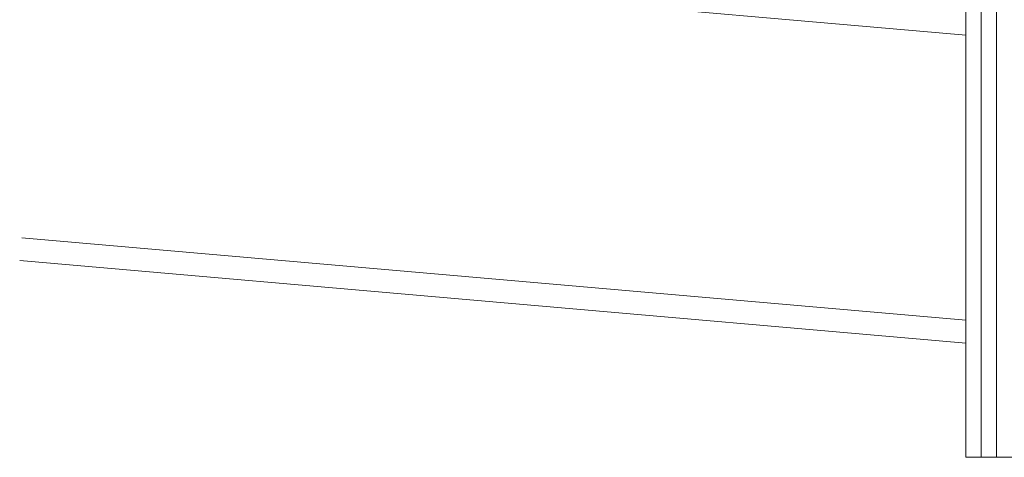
# Model space of a CAD drawing. Header units: millimetres. Extents: x -485339 to 350584, y -1189936 to 0.
# Tile 53 of 256: x -310321 to -309679, y -1059044 to -1058758. Entities that reach past the tile are written whole.
import ezdxf

# ---------------------------------------------------------------- set-up
doc = ezdxf.new("R2010")
doc.units = ezdxf.units.MM
doc.header["$LTSCALE"] = 10
doc.layers.add('St_čáry_plné', color=250, linetype='Continuous', lineweight=18)

msp = doc.modelspace()

# ---------------------------------------------------------------- linework, layer by layer
at = {"layer": 'St_čáry_plné'}
for points in [[(-309704.3, -1058768.4), (-310303.77, -1058715.96)], [(-309704.3, -1059043.72), (-309704.3, -1058718.3)], [(-309694.3, -1059043.72), (-309694.3, -1058718.3)], [(-309684.3, -1059043.72), (-309684.3, -1058718.3)], [(-309704.3, -1058954.37), (-310319.92, -1058900.52)], [(-309704.3, -1058969.3), (-310321.21, -1058915.33)], [(-309704.3, -1059043.72), (-309674.3, -1059043.72)]]:
    msp.add_lwpolyline(points, dxfattribs=at)

doc.saveas('drawing.dxf')
